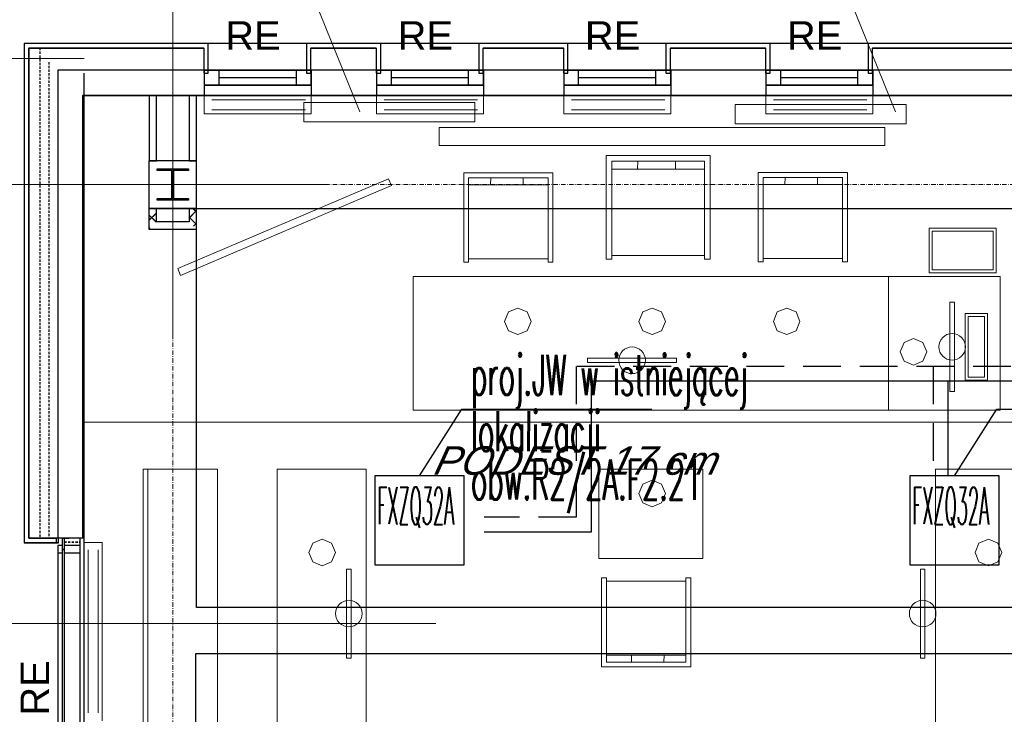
# Model space of a CAD drawing. Header units: millimetres. Extents: x -8642 to 28269, y -6609 to 3701.
# Tile 100 of 256: x -103 to 560, y -357 to 111. Entities that reach past the tile are written whole.
import ezdxf
from ezdxf.enums import TextEntityAlignment as Align

# ---------------------------------------------------------------- set-up
doc = ezdxf.new("R2010")
doc.units = ezdxf.units.MM
doc.header["$LTSCALE"] = 1000
doc.header["$MEASUREMENT"] = 0
for name, pattern in [('DASHED', [19.05, 12.7, -6.35]), ('rzut 1 pietra$0$ArchiTECH.PC 1. Line Type', [0.004, 0.003, -0.001]), ('rzut 1 pietra$0$ArchiTECH.PC 2. Line Type', [0.0025, 0.0015, -0.001]), ('rzut 1 pietra$0$ArchiTECH.PC 5. Line Type', [0.0053, 0.003, -0.001, 0.0003, -0.001]), ('rzut 1 pietra$0$ArchiTECH.PC Solid Line Type', [0]), ('SUFIT_1 PIETRO$0$ArchiTECH.PC 1. Line Type', [0.004, 0.003, -0.001]), ('SUFIT_1 PIETRO$0$ArchiTECH.PC 2. Line Type', [0.0025, 0.0015, -0.001]), ('SUFIT_1 PIETRO$0$ArchiTECH.PC Solid Line Type', [0])]:
    doc.linetypes.add(name, pattern=pattern)
doc.layers.get('0').update_dxf_attribs({"lineweight": 25})
doc.layers.get('Defpoints').update_dxf_attribs({"lineweight": 0})
for name, color, linetype, lineweight in [('_Etap_4_klimatyzator_w starej_lokalizacji', 4, 'Continuous', 30), ('_Etap_4_opis', 7, 'Continuous', 30), ('IS_ARCH', 254, 'Continuous', 18), ('IS_FREON_GAZ', 254, 'DASHED', 30), ('IS_HC_FREON_CIECZ', 254, 'Continuous', 30)]:
    doc.layers.add(name, color=color, linetype=linetype, lineweight=lineweight)
doc.layers.add('niedruk', color=254, linetype='Continuous', plot=False)
for name, color, linetype in [('SUFIT_1 PIETRO$0$ELEM KONSTRUKCJI - inwent', 254, 'Continuous'), ('SUFIT_1 PIETRO$0$INWENTARYZACJA', 254, 'Continuous'), ('SUFIT_1 PIETRO$0$Kalka 1', 254, 'Continuous'), ('SUFIT_1 PIETRO$0$TYP SUFITÓW_NOWYCH', 254, 'Continuous')]:
    doc.layers.add(name, color=color, linetype=linetype)
doc.styles.add('romans1', font='simplex.shx', dxfattribs={"width": 0.8})
doc.styles.add('rzut 1 pietra$0$ArchiTECHStyle1', font='arial.ttf', dxfattribs={"height": 0.16})
doc.styles.add('rzut 1 pietra$0$ArchiTECHStyle2', font='ariali.ttf', dxfattribs={"oblique": 15, "height": 0.16})

# ---------------------------------------------------------------- blocks, each defined once
blk = doc.blocks.new('jw_FXZQ32A')
blk.add_lwpolyline([(0, 0), (60, 0), (60, 60), (0, 60)], close=True)
at = {"color": 7, "style": 'romans1', "width": 0.35}
blk.add_text('FXZQ32A', height=25, rotation=359.91893, dxfattribs=at).set_placement((1.49, 27.37))

msp = doc.modelspace()

# ---------------------------------------------------------------- linework, layer by layer
at = {"layer": '_Etap_4_opis'}
for p, q in [((166.03, -196.08), (194.47, -151.27)), ((194.47, -151.27), (322.35, -151.27)), ((526.03, -196.08), (554.47, -151.27)), ((554.47, -151.27), (682.35, -151.27))]:
    msp.add_line(p, q, dxfattribs=at)
at = {"layer": 'Defpoints', "linetype": 'Continuous'}
for p, q in [((-0.07, 102.82), (-0.07, -102.82)), ((-0.07, 102.82), (-0.07, -102.82)), ((102.75, 0), (-102.88, 0)), ((102.75, 0), (-102.88, 0))]:
    msp.add_line(p, q, dxfattribs=at)
at = {"layer": 'IS_ARCH', "linetype": 'rzut 1 pietra$0$ArchiTECH.PC 5. Line Type'}
for p, q in [((0, 773.48), (0, -3884.07)), ((-3581.18, 0), (11755.85, 0))]:
    msp.add_line(p, q, dxfattribs=at)
at = {"layer": 'IS_ARCH', "linetype": 'rzut 1 pietra$0$ArchiTECH.PC Solid Line Type'}
for p, q in [((125.83, 49.03), (92.26, 132.24)), ((486.23, 49.03), (452.66, 132.24)), ((23.88, 95), (-100, 95)), ((-100, 95), (-100, -241)), ((-100, 95), (-100, -241)), ((23.88, 75), (23.88, 95)), ((89.88, 95), (23.88, 95)), ((89.88, 95), (23.88, 95)), ((89.88, 95), (23.88, 95)), ((89.88, 95), (89.88, 75)), ((139.88, 95), (89.88, 95)), ((139.88, 75), (139.88, 95)), ((205.88, 95), (139.88, 95)), ((205.88, 95), (139.88, 95)), ((205.88, 95), (139.88, 95)), ((205.88, 95), (205.88, 75)), ((265.88, 95), (205.88, 95)), ((265.88, 75), (265.88, 95)), ((331.88, 95), (265.88, 95)), ((331.88, 95), (265.88, 95)), ((331.88, 95), (265.88, 95)), ((331.88, 95), (331.88, 75)), ((401.88, 95), (331.88, 95)), ((401.88, 75), (401.88, 95)), ((467.88, 95), (401.88, 95)), ((467.88, 95), (401.88, 95)), ((467.88, 95), (401.88, 95)), ((467.88, 95), (467.88, 75)), ((734, 95), (467.88, 95)), ((734, 95), (467.88, 95)), ((-97, 92), (20.88, 92)), ((-97, -238), (-97, 92)), ((-97, 92), (-97, -238)), ((20.88, 92), (20.88, 75)), ((92.88, 75), (92.88, 92)), ((92.88, 92), (136.88, 92)), ((136.88, 92), (136.88, 75)), ((208.88, 75), (208.88, 92)), ((208.88, 92), (262.88, 92)), ((262.88, 92), (262.88, 75)), ((334.88, 75), (334.88, 92)), ((334.88, 92), (398.88, 92)), ((398.88, 92), (398.88, 75)), ((470.88, 75), (470.88, 92)), ((470.88, 92), (731, 92)), ((731, 92), (470.88, 92)), ((-2319.02, 84.97), (-59.63, 84.97)), ((21.13, 77.08), (-77.5, 77.08)), ((-77.5, 77.08), (-77.5, -238)), ((-77.5, 75), (-77.5, -238)), ((-77.5, 75), (-77.5, -238)), ((-60, 75), (-60, -238)), ((20.88, 75), (23.88, 75)), ((21.13, 77.08), (21.13, 67.08)), ((93.13, 77.08), (21.13, 77.08)), ((21.13, 77.08), (21.13, 77.08)), ((21.13, 77.08), (93.13, 77.08)), ((93.13, 77.08), (21.13, 77.08)), ((21.13, 77.08), (21.13, 67.08)), ((31.13, 67.08), (31.13, 77.08)), ((83.13, 67.08), (83.13, 77.08)), ((89.88, 75), (92.88, 75)), ((137.06, 77.08), (93.13, 77.08)), ((93.13, 77.08), (93.13, 67.08)), ((93.13, 77.08), (93.13, 77.08)), ((93.13, 67.08), (93.13, 77.08)), ((136.88, 75), (139.88, 75)), ((137.06, 77.08), (137.06, 67.08)), ((209.06, 77.08), (137.06, 77.08)), ((137.06, 77.08), (137.06, 77.08)), ((137.06, 77.08), (209.06, 77.08)), ((209.06, 77.08), (137.06, 77.08)), ((137.06, 77.08), (137.06, 67.08)), ((147.06, 67.08), (147.06, 77.08)), ((199.06, 67.08), (199.06, 77.08)), ((205.88, 75), (208.88, 75)), ((263.06, 77.08), (209.06, 77.08)), ((209.06, 77.08), (209.06, 67.08)), ((209.06, 77.08), (209.06, 77.08)), ((209.06, 67.08), (209.06, 77.08)), ((262.88, 75), (265.88, 75)), ((263.06, 77.08), (263.06, 67.08)), ((335.06, 77.08), (263.06, 77.08)), ((263.06, 77.08), (263.06, 77.08)), ((263.06, 77.08), (335.06, 77.08)), ((335.06, 77.08), (263.06, 77.08)), ((263.06, 77.08), (263.06, 67.08)), ((273.06, 67.08), (273.06, 77.08)), ((325.06, 67.08), (325.06, 77.08)), ((331.88, 75), (334.88, 75)), ((399.06, 77.08), (335.06, 77.08)), ((335.06, 77.08), (335.06, 67.08)), ((335.06, 77.08), (335.06, 77.08)), ((335.06, 67.08), (335.06, 77.08)), ((398.88, 75), (401.88, 75)), ((399.06, 77.08), (399.06, 67.08)), ((471.06, 77.08), (399.06, 77.08)), ((399.06, 77.08), (399.06, 77.08)), ((399.06, 77.08), (471.06, 77.08)), ((471.06, 77.08), (399.06, 77.08)), ((399.06, 77.08), (399.06, 67.08)), ((409.06, 67.08), (409.06, 77.08)), ((461.06, 67.08), (461.06, 77.08)), ((467.88, 75), (470.88, 75)), ((730.93, 77.08), (471.06, 77.08)), ((471.06, 77.08), (471.06, 67.08)), ((471.06, 77.08), (471.06, 77.08)), ((471.06, 67.08), (471.06, 77.08)), ((21.13, 67.08), (21.13, 60.08)), ((21.13, 67.08), (93.13, 67.08)), ((31.13, 72.08), (83.13, 72.08)), ((93.13, 67.08), (93.13, 60.08)), ((137.06, 67.08), (137.06, 60.08)), ((137.06, 67.08), (209.06, 67.08)), ((147.06, 72.08), (199.06, 72.08)), ((209.06, 67.08), (209.06, 60.08)), ((263.06, 67.08), (263.06, 60.08)), ((263.06, 67.08), (335.06, 67.08)), ((273.06, 72.08), (325.06, 72.08)), ((335.06, 67.08), (335.06, 60.08)), ((399.06, 67.08), (399.06, 60.08)), ((399.06, 67.08), (471.06, 67.08)), ((409.06, 72.08), (461.06, 72.08)), ((471.06, 67.08), (471.06, 60.08)), ((-60.5, 60.08), (21.13, 60.08)), ((-60.5, -238), (-60.5, 60.08)), ((-60, 60), (-59.98, -600)), ((-60, 60), (1780.36, 60)), ((-60, 60), (-60, -3574.83)), ((-59.99, 60), (-59.99, -584)), ((-11, 60), (-16, 60)), ((-16, 60), (-16, 16.08)), ((-11, 16.08), (-11, 60)), ((16, 60), (11, 60)), ((11, 60), (11, 16.08)), ((16, 16.08), (16, 60)), ((93.13, 60.08), (21.13, 60.08)), ((21.13, 60.08), (21.13, 60.08)), ((21.13, 60.08), (93.13, 60.08)), ((93.13, 60.08), (21.13, 60.08)), ((21.13, 60.08), (21.13, 47.58)), ((93.13, 60.08), (137.06, 60.08)), ((93.13, 60.08), (93.13, 60.08)), ((93.13, 47.58), (93.13, 60.08)), ((209.06, 60.08), (137.06, 60.08)), ((137.06, 60.08), (137.06, 60.08)), ((137.06, 60.08), (209.06, 60.08)), ((209.06, 60.08), (137.06, 60.08)), ((137.06, 60.08), (137.06, 47.58)), ((209.06, 60.08), (263.06, 60.08)), ((209.06, 60.08), (209.06, 60.08)), ((209.06, 47.58), (209.06, 60.08)), ((335.06, 60.08), (263.06, 60.08)), ((263.06, 60.08), (263.06, 60.08)), ((263.06, 60.08), (335.06, 60.08)), ((335.06, 60.08), (263.06, 60.08)), ((263.06, 60.08), (263.06, 47.58)), ((335.06, 60.08), (399.06, 60.08)), ((335.06, 60.08), (335.06, 60.08)), ((335.06, 47.58), (335.06, 60.08)), ((471.06, 60.08), (399.06, 60.08)), ((399.06, 60.08), (399.06, 60.08)), ((399.06, 60.08), (471.06, 60.08)), ((471.06, 60.08), (399.06, 60.08)), ((399.06, 60.08), (399.06, 47.58)), ((470.88, 60), (730, 60)), ((471.06, 60.08), (730.93, 60.08)), ((471.06, 60.08), (471.06, 60.08)), ((471.06, 47.58), (471.06, 60.08)), ((89.19, 57.07), (26.31, 57.07)), ((203.21, 55.31), (88.21, 55.31)), ((88.21, 55.31), (88.21, 42.31)), ((203.21, 55.31), (88.21, 55.31)), ((88.21, 55.31), (88.21, 42.31)), ((205.12, 57.07), (142.24, 57.07)), ((203.21, 42.31), (203.21, 55.31)), ((203.21, 42.31), (203.21, 55.31)), ((331.12, 57.07), (268.24, 57.07)), ((493.44, 54), (378.44, 54)), ((378.44, 54), (378.44, 41)), ((493.44, 54), (378.44, 54)), ((378.44, 54), (378.44, 41)), ((467.12, 57.07), (404.24, 57.07)), ((493.44, 41), (493.44, 54)), ((493.44, 41), (493.44, 54)), ((21.13, 47.58), (93.13, 47.58)), ((89.19, 50.38), (26.31, 50.38)), ((137.06, 47.58), (209.06, 47.58)), ((205.12, 50.38), (142.24, 50.38)), ((263.06, 47.58), (335.06, 47.58)), ((331.12, 50.38), (268.24, 50.38)), ((399.06, 47.58), (471.06, 47.58)), ((467.12, 50.38), (404.24, 50.38)), ((88.21, 42.31), (203.21, 42.31)), ((88.21, 42.31), (203.21, 42.31)), ((378.44, 41), (493.44, 41)), ((378.44, 41), (493.44, 41)), ((179.23, 38.39), (179.23, 26.39)), ((479.23, 38.39), (179.23, 38.39)), ((479.23, 38.39), (179.23, 38.39)), ((179.23, 38.39), (179.23, 26.39)), ((479.23, 26.39), (479.23, 38.39)), ((479.23, 26.39), (479.23, 38.39)), ((179.23, 26.39), (479.23, 26.39)), ((179.23, 26.39), (479.23, 26.39)), ((15.93, 16.08), (-16.07, 16.08)), ((-16.07, 16.08), (-16.07, -15.92)), ((-16, 16.08), (-11, 16.08)), ((11, 16.08), (16, 16.08)), ((15.93, -15.92), (15.93, 16.08)), ((15.93, 16.08), (15.93, 16.08)), ((291.72, -50.32), (291.72, 19.68)), ((291.72, 19.68), (361.72, 19.68)), ((357.9, 15.86), (295.54, 15.86)), ((295.54, 15.86), (295.54, -50.32)), ((312.84, 15.86), (312.72, 10.39)), ((338.3, 10.39), (338.3, 15.86)), ((357.9, -50.32), (357.9, 15.86)), ((361.72, 19.68), (361.72, -50.32)), ((-10.57, 10.58), (10.43, 10.58)), ((-10.57, 9.58), (-10.57, 10.58)), ((-10.57, 10.58), (-10.57, 10.58)), ((-10.57, 10.58), (10.43, 10.58)), ((-10.57, 9.58), (-10.57, 10.58)), ((-0.57, 9.58), (-10.57, 9.58)), ((-0.57, 9.58), (-10.57, 9.58)), ((-0.57, -9.42), (-0.57, 9.58)), ((-0.57, -9.42), (-0.57, 9.58)), ((10.43, 9.58), (0.43, 9.58)), ((0.43, 9.58), (0.43, -9.42)), ((10.43, 9.58), (0.43, 9.58)), ((0.43, 9.58), (0.43, -9.42)), ((10.43, 10.58), (10.43, 9.58)), ((10.43, 10.58), (10.43, 9.58)), ((195.8, -52.16), (195.8, 7.84)), ((195.8, 7.84), (255.8, 7.84)), ((255.8, 7.84), (255.8, -52.16)), ((295.41, 10.39), (357.9, 10.39)), ((393.92, -51.96), (393.92, 8.04)), ((393.92, 8.04), (453.92, 8.04)), ((453.92, 8.04), (453.92, -51.96)), ((145.2, 3.89), (3.28, -56.56)), ((145.2, 3.89), (3.28, -56.56)), ((147.16, -0.71), (145.2, 3.89)), ((147.16, -0.71), (145.2, 3.89)), ((252.52, 4.56), (199.07, 4.56)), ((199.07, 4.56), (199.07, -52.16)), ((213.9, 4.56), (213.8, -0.13)), ((235.72, -0.13), (235.72, 4.56)), ((252.52, -52.16), (252.52, 4.56)), ((397.08, 0.08), (450.65, 0.08)), ((450.65, 4.77), (397.19, 4.77)), ((397.19, 4.77), (397.19, -51.96)), ((412.03, 4.77), (411.92, 0.08)), ((433.85, 0.08), (433.85, 4.77)), ((450.65, -51.96), (450.65, 4.77)), ((5.24, -61.16), (147.16, -0.71)), ((5.24, -61.16), (147.16, -0.71)), ((198.96, -0.13), (252.52, -0.13)), ((-10.57, -10.42), (-10.57, -9.42)), ((-10.57, -9.42), (-0.57, -9.42)), ((-10.57, -10.42), (-10.57, -9.42)), ((-10.57, -9.42), (-0.57, -9.42)), ((10.43, -10.42), (-10.57, -10.42)), ((10.43, -10.42), (-10.57, -10.42)), ((0.43, -9.42), (10.43, -9.42)), ((0.43, -9.42), (10.43, -9.42)), ((10.43, -9.42), (10.43, -10.42)), ((10.43, -9.42), (10.43, -10.42)), ((-11.07, -15.92), (-16.07, -15.92)), ((-16.07, -15.92), (-16.07, -30)), ((-16.07, -15.92), (15.93, -15.92)), ((-16.07, -24.05), (-11.07, -19.05)), ((-11.07, -16.8), (-11.95, -15.92)), ((-11.07, -25), (-11.07, -15.92)), ((16, -15.92), (11, -15.92)), ((11, -15.92), (11, -25)), ((11, -22.44), (16, -17.44)), ((13.51, -15.92), (16, -18.41)), ((16, -30), (16, -15.92)), ((-11.21, -25.14), (-16.07, -20.28)), ((11, -25), (-11.07, -25)), ((16, -26.89), (11, -21.89)), ((13.96, -27.96), (16, -25.93)), ((-15.45, -29.38), (-16.07, -28.77)), ((-16.07, -30), (16, -30)), ((509.04, -29.44), (554.04, -29.44)), ((509.04, -59.44), (509.04, -29.44)), ((511.04, -31.44), (511.04, -57.44)), ((552.04, -31.44), (511.04, -31.44)), ((552.04, -57.44), (552.04, -31.44)), ((554.04, -29.44), (554.04, -59.44)), ((199.07, -52.16), (195.8, -52.16)), ((199.07, -49.98), (252.52, -49.98)), ((255.8, -52.16), (252.52, -52.16)), ((295.54, -50.32), (291.72, -50.32)), ((295.54, -47.78), (357.9, -47.78)), ((361.72, -50.32), (357.9, -50.32)), ((397.19, -51.96), (393.92, -51.96)), ((397.19, -49.78), (450.65, -49.78)), ((453.92, -51.96), (450.65, -51.96)), ((3.28, -56.56), (5.24, -61.16)), ((3.28, -56.56), (5.24, -61.16)), ((554.04, -59.44), (509.04, -59.44)), ((511.04, -57.44), (552.04, -57.44)), ((481.72, -61.86), (161.72, -61.86)), ((161.72, -61.86), (161.72, -151.86)), ((556.72, -61.86), (481.72, -61.86)), ((481.72, -61.86), (481.72, -151.86)), ((481.72, -151.86), (481.72, -61.86)), ((556.72, -151.86), (556.72, -61.86)), ((522.94, -139.26), (522.94, -79.26)), ((522.94, -79.26), (525.94, -79.26)), ((525.94, -79.26), (525.94, -139.26)), ((225.79, -85.75), (223.17, -92.08)), ((232.12, -83.13), (225.79, -85.75)), ((238.46, -85.75), (232.12, -83.13)), ((241.08, -92.08), (238.46, -85.75)), ((316.28, -85.75), (313.66, -92.08)), ((322.61, -83.13), (316.28, -85.75)), ((328.95, -85.75), (322.61, -83.13)), ((331.57, -92.08), (328.95, -85.75)), ((406.77, -85.75), (404.15, -92.08)), ((413.1, -83.13), (406.77, -85.75)), ((419.44, -85.75), (413.1, -83.13)), ((422.06, -92.08), (419.44, -85.75)), ((223.17, -92.08), (225.79, -98.42)), ((238.46, -98.42), (241.08, -92.08)), ((241.08, -92.08), (241.08, -92.08)), ((313.66, -92.08), (316.28, -98.42)), ((313.66, -92.08), (313.66, -92.08)), ((328.95, -98.42), (331.57, -92.08)), ((404.15, -92.08), (406.77, -98.42)), ((404.15, -92.08), (404.15, -92.08)), ((419.44, -98.42), (422.06, -92.08)), ((533.27, -131.76), (533.27, -86.76)), ((533.27, -86.76), (548.27, -86.76)), ((546.27, -88.76), (535.27, -88.76)), ((535.27, -88.76), (535.27, -129.76)), ((546.27, -129.76), (546.27, -88.76)), ((548.27, -86.76), (548.27, -131.76)), ((225.79, -98.42), (232.12, -101.04)), ((232.12, -101.04), (238.46, -98.42)), ((316.28, -98.42), (322.61, -101.04)), ((322.61, -101.04), (328.95, -98.42)), ((406.77, -98.42), (413.1, -101.04)), ((413.1, -101.04), (419.44, -98.42)), ((498.45, -103.69), (492.12, -106.32)), ((504.78, -106.32), (498.45, -103.69)), ((492.12, -106.32), (489.49, -112.65)), ((507.41, -112.65), (504.78, -106.32)), ((339.04, -116.8), (279.04, -116.8)), ((279.04, -116.8), (279.04, -119.8)), ((339.04, -119.8), (339.04, -116.8)), ((489.49, -112.65), (492.12, -118.98)), ((489.49, -112.65), (489.49, -112.65)), ((492.12, -118.98), (498.45, -121.61)), ((498.45, -121.61), (504.78, -118.98)), ((504.78, -118.98), (507.41, -112.65)), ((279.04, -119.8), (339.04, -119.8)), ((548.27, -131.76), (533.27, -131.76)), ((535.27, -129.76), (546.27, -129.76)), ((525.94, -139.26), (522.94, -139.26)), ((161.72, -151.86), (481.72, -151.86)), ((481.72, -151.86), (556.72, -151.86)), ((-59.99, -160), (702.63, -160)), ((-19.89, -371.65), (-19.89, -191.65)), ((-19.89, -191.65), (30.11, -191.65)), ((-16.89, -371.65), (-16.89, -191.65)), ((30.11, -191.65), (30.11, -371.65)), ((70.11, -191.65), (70.11, -371.65)), ((130.11, -191.65), (70.11, -191.65)), ((130.11, -371.65), (130.11, -191.65)), ((286.72, -191.65), (356.72, -191.65)), ((286.72, -251.65), (286.72, -191.65)), ((356.72, -191.65), (356.72, -251.65)), ((513.32, -371.65), (513.32, -191.65)), ((513.32, -191.65), (573.32, -191.65)), ((316.19, -201.65), (313.57, -207.99)), ((322.53, -199.03), (316.19, -201.65)), ((328.86, -201.65), (322.53, -199.03)), ((331.48, -207.99), (328.86, -201.65)), ((313.57, -207.99), (316.19, -214.32)), ((313.57, -207.99), (313.57, -207.99)), ((328.86, -214.32), (331.48, -207.99)), ((316.19, -214.32), (322.53, -216.95)), ((322.53, -216.95), (328.86, -214.32)), ((-76.99, -238), (-97, -238)), ((-97, -238), (-78.5, -238)), ((-78.5, -238), (-78.5, -241)), ((-60, -238), (-77.5, -238)), ((-76.99, -241), (-76.99, -238)), ((-73.19, -238.08), (-74.47, -238.08)), ((-74.47, -238.08), (-74.47, -245.48)), ((-73.19, -238.08), (-73.18, -245.48)), ((-69.91, -238.18), (-73.14, -238.19)), ((-73.14, -238.19), (-73.14, -245.48)), ((-62.5, -238), (-62.5, -1257)), ((-100, -241), (-76.99, -241)), ((-100, -241), (-78.5, -241)), ((-77.5, -243), (-77.5, -1257)), ((-74.51, -243), (-77.5, -243)), ((-77.5, -243), (-77.5, -248)), ((-74.51, -243), (-74.51, -1257)), ((-74.51, -243), (-74.51, -248)), ((-73.03, -243), (-73.03, -1257)), ((-62.5, -243), (-73.03, -243)), ((-73.03, -243), (-73.03, -248)), ((-62.5, -243), (-62.5, -248)), ((-47.49, -240.92), (-59.99, -240.92)), ((-59.99, -240.92), (-59.99, -360.92)), ((-47.49, -360.92), (-47.49, -240.92)), ((94.17, -241.37), (91.54, -247.7)), ((100.5, -238.75), (94.17, -241.37)), ((106.83, -241.37), (100.5, -238.75)), ((109.46, -247.7), (106.83, -241.37)), ((542.5, -241.37), (539.88, -247.7)), ((548.84, -238.75), (542.5, -241.37)), ((555.17, -241.37), (548.84, -238.75)), ((557.79, -247.7), (555.17, -241.37)), ((-74.51, -248), (-77.5, -248)), ((-74.47, -245.48), (-73.18, -245.48)), ((-62.5, -248), (-73.03, -248)), ((-56.97, -245.98), (-56.97, -355.73)), ((-50.28, -245.98), (-50.28, -355.73)), ((91.54, -247.7), (94.17, -254.04)), ((91.54, -247.7), (91.54, -247.7)), ((106.83, -254.04), (109.46, -247.7)), ((356.72, -251.65), (286.72, -251.65)), ((539.88, -247.7), (542.5, -254.04)), ((539.88, -247.7), (539.88, -247.7)), ((555.17, -254.04), (557.79, -247.7)), ((94.17, -254.04), (100.5, -256.66)), ((100.5, -256.66), (106.83, -254.04)), ((542.5, -254.04), (548.84, -256.66)), ((548.84, -256.66), (555.17, -254.04)), ((116.95, -258.82), (116.95, -318.82)), ((119.95, -258.82), (116.95, -258.82)), ((119.95, -318.82), (119.95, -258.82)), ((288.55, -324.7), (288.55, -264.7)), ((288.55, -264.7), (291.82, -264.7)), ((291.82, -264.7), (291.82, -321.42)), ((345.28, -321.42), (345.28, -264.7)), ((345.28, -264.7), (348.55, -264.7)), ((348.55, -264.7), (348.55, -324.7)), ((503.12, -258.82), (503.12, -318.82)), ((506.12, -258.82), (503.12, -258.82)), ((506.12, -318.82), (506.12, -258.82)), ((345.28, -266.88), (291.82, -266.88)), ((-173.95, -295.42), (176.97, -295.42)), ((345.38, -316.73), (291.82, -316.73)), ((308.62, -316.73), (308.62, -321.42)), ((330.44, -321.42), (330.55, -316.73)), ((116.95, -318.82), (119.95, -318.82)), ((291.82, -321.42), (345.28, -321.42)), ((503.12, -318.82), (506.12, -318.82)), ((348.55, -324.7), (288.55, -324.7))]:
    msp.add_line(p, q, dxfattribs=at)
at = {"layer": 'IS_ARCH', "linetype": 'rzut 1 pietra$0$ArchiTECH.PC 2. Line Type'}
for p, q in [((-89.5, 92), (-89.5, -238)), ((-83.5, 82.5), (-83.5, -238)), ((-77.5, -238), (-89.5, -238)), ((-73.03, -238.08), (-73.03, -243)), ((-73.04, -240.58), (-62.5, -240.58))]:
    msp.add_line(p, q, dxfattribs=at)
at = {"layer": 'IS_ARCH', "linetype": 'rzut 1 pietra$0$ArchiTECH.PC 1. Line Type'}
msp.add_line((-60, 60), (-59.97, -1260), dxfattribs=at)
at = {"layer": 'IS_ARCH'}
msp.add_lwpolyline([(-3581.18, 0), (0, 0), (0, 948.55)], dxfattribs=at)
at = {"layer": 'IS_ARCH', "linetype": 'rzut 1 pietra$0$ArchiTECH.PC Solid Line Type'}
for centre in [(524.44, -109.26), (309.04, -118.3), (118.45, -288.82), (504.62, -288.82)]:
    msp.add_circle(centre, 8.96, dxfattribs=at)
at = {"layer": 'IS_FREON_GAZ', "ltscale": 0.002}
for points in [[(748.89, -32.42), (792.5, -32.42), (792.5, -122.42), (271.5, -122.42), (271.5, -223.97), (209.47, -223.97)], [(511.61, -122.42), (511.61, -196.08)]]:
    msp.add_lwpolyline(points, dxfattribs=at)
at = {"layer": 'IS_HC_FREON_CIECZ', "ltscale": 0.002}
for points in [[(749.04, -43.42), (781.5, -43.42), (781.5, -132.42), (281.5, -132.42), (281.5, -233.97), (209.47, -233.97)], [(521.61, -132.42), (521.61, -196.08)]]:
    msp.add_lwpolyline(points, dxfattribs=at)
at = {"layer": 'niedruk', "linetype": 'Continuous', "lineweight": 0}
for p, q in [((0, 0), (0, 773.48)), ((-3581.18, 0), (0, 0))]:
    msp.add_line(p, q, dxfattribs=at)
at = {"layer": 'SUFIT_1 PIETRO$0$ELEM KONSTRUKCJI - inwent', "linetype": 'SUFIT_1 PIETRO$0$ArchiTECH.PC Solid Line Type'}
for p, q in [((15.93, 16), (-16.07, 16)), ((-16.07, 16), (-16.07, -16)), ((15.93, -16), (15.93, 16)), ((15.93, 16), (15.93, 16)), ((-10.57, 10.5), (10.43, 10.5)), ((-10.57, 9.5), (-10.57, 10.5)), ((-10.57, 10.5), (-10.57, 10.5)), ((-10.57, 10.5), (10.43, 10.5)), ((-10.57, 9.5), (-10.57, 10.5)), ((-0.57, 9.5), (-10.57, 9.5)), ((-0.57, 9.5), (-10.57, 9.5)), ((-0.57, -9.5), (-0.57, 9.5)), ((-0.57, -9.5), (-0.57, 9.5)), ((10.43, 9.5), (0.43, 9.5)), ((0.43, 9.5), (0.43, -9.5)), ((10.43, 9.5), (0.43, 9.5)), ((0.43, 9.5), (0.43, -9.5)), ((10.43, 10.5), (10.43, 9.5)), ((10.43, 10.5), (10.43, 9.5)), ((-10.57, -10.5), (-10.57, -9.5)), ((-10.57, -9.5), (-0.57, -9.5)), ((-10.57, -10.5), (-10.57, -9.5)), ((-10.57, -9.5), (-0.57, -9.5)), ((10.43, -10.5), (-10.57, -10.5)), ((10.43, -10.5), (-10.57, -10.5)), ((0.43, -9.5), (10.43, -9.5)), ((0.43, -9.5), (10.43, -9.5)), ((10.43, -9.5), (10.43, -10.5)), ((10.43, -9.5), (10.43, -10.5)), ((-16.07, -16), (15.93, -16))]:
    msp.add_line(p, q, dxfattribs=at)
at = {"layer": 'SUFIT_1 PIETRO$0$INWENTARYZACJA', "linetype": 'SUFIT_1 PIETRO$0$ArchiTECH.PC Solid Line Type'}
for p, q in [((23.88, 94.92), (-100, 94.92)), ((-100, 94.92), (-100, -241.08)), ((23.88, 74.92), (23.88, 94.92)), ((89.88, 94.92), (23.88, 94.92)), ((89.88, 94.92), (23.88, 94.92)), ((89.88, 94.92), (23.88, 94.92)), ((89.88, 94.92), (89.88, 74.92)), ((139.88, 94.92), (89.88, 94.92)), ((139.88, 74.92), (139.88, 94.92)), ((205.88, 94.92), (139.88, 94.92)), ((205.88, 94.92), (139.88, 94.92)), ((205.88, 94.92), (139.88, 94.92)), ((205.88, 94.92), (205.88, 74.92)), ((265.88, 94.92), (205.88, 94.92)), ((265.88, 74.92), (265.88, 94.92)), ((331.88, 94.92), (265.88, 94.92)), ((331.88, 94.92), (265.88, 94.92)), ((331.88, 94.92), (265.88, 94.92)), ((331.88, 94.92), (331.88, 74.92)), ((401.88, 94.92), (331.88, 94.92)), ((401.88, 74.92), (401.88, 94.92)), ((467.88, 94.92), (401.88, 94.92)), ((467.88, 94.92), (401.88, 94.92)), ((467.88, 94.92), (401.88, 94.92)), ((467.88, 94.92), (467.88, 74.92)), ((-97, 91.92), (20.88, 91.92)), ((-97, -238.08), (-97, 91.92)), ((20.88, 91.92), (20.88, 74.92)), ((92.88, 74.92), (92.88, 91.92)), ((92.88, 91.92), (136.88, 91.92)), ((136.88, 91.92), (136.88, 74.92)), ((208.88, 74.92), (208.88, 91.92)), ((208.88, 91.92), (262.88, 91.92)), ((262.88, 91.92), (262.88, 74.92)), ((334.88, 74.92), (334.88, 91.92)), ((334.88, 91.92), (398.88, 91.92)), ((398.88, 91.92), (398.88, 74.92)), ((470.88, 74.92), (470.88, 91.92)), ((21.13, 77), (-77.5, 77)), ((-77.5, 77), (-77.5, -238.08)), ((20.88, 74.92), (23.88, 74.92)), ((21.13, 77), (21.13, 67)), ((93.13, 77), (21.13, 77)), ((21.13, 77), (21.13, 77)), ((21.13, 77), (93.13, 77)), ((93.13, 77), (21.13, 77)), ((21.13, 77), (21.13, 67)), ((31.13, 67), (31.13, 77)), ((83.13, 67), (83.13, 77)), ((89.88, 74.92), (92.88, 74.92)), ((137.06, 77), (93.13, 77)), ((93.13, 77), (93.13, 67)), ((93.13, 77), (93.13, 77)), ((93.13, 67), (93.13, 77)), ((136.88, 74.92), (139.88, 74.92)), ((137.06, 77), (137.06, 67)), ((209.06, 77), (137.06, 77)), ((137.06, 77), (137.06, 77)), ((137.06, 77), (209.06, 77)), ((209.06, 77), (137.06, 77)), ((137.06, 77), (137.06, 67)), ((147.06, 67), (147.06, 77)), ((199.06, 67), (199.06, 77)), ((205.88, 74.92), (208.88, 74.92)), ((263.06, 77), (209.06, 77)), ((209.06, 77), (209.06, 67)), ((209.06, 77), (209.06, 77)), ((209.06, 67), (209.06, 77)), ((262.88, 74.92), (265.88, 74.92)), ((263.06, 77), (263.06, 67)), ((335.06, 77), (263.06, 77)), ((263.06, 77), (263.06, 77)), ((263.06, 77), (335.06, 77)), ((335.06, 77), (263.06, 77)), ((263.06, 77), (263.06, 67)), ((273.06, 67), (273.06, 77)), ((325.06, 67), (325.06, 77)), ((331.88, 74.92), (334.88, 74.92)), ((399.06, 77), (335.06, 77)), ((335.06, 77), (335.06, 67)), ((335.06, 77), (335.06, 77)), ((335.06, 67), (335.06, 77)), ((398.88, 74.92), (401.88, 74.92)), ((399.06, 77), (399.06, 67)), ((471.06, 77), (399.06, 77)), ((399.06, 77), (399.06, 77)), ((399.06, 77), (471.06, 77)), ((471.06, 77), (399.06, 77)), ((399.06, 77), (399.06, 67)), ((409.06, 67), (409.06, 77)), ((461.06, 67), (461.06, 77)), ((467.88, 74.92), (470.88, 74.92)), ((730.93, 77), (471.06, 77)), ((471.06, 77), (471.06, 67)), ((471.06, 77), (471.06, 77)), ((471.06, 67), (471.06, 77)), ((21.13, 67), (21.13, 60)), ((21.13, 67), (93.13, 67)), ((31.13, 72), (83.13, 72)), ((93.13, 67), (93.13, 60)), ((137.06, 67), (137.06, 60)), ((137.06, 67), (209.06, 67)), ((147.06, 72), (199.06, 72)), ((209.06, 67), (209.06, 60)), ((263.06, 67), (263.06, 60)), ((263.06, 67), (335.06, 67)), ((273.06, 72), (325.06, 72)), ((335.06, 67), (335.06, 60)), ((399.06, 67), (399.06, 60)), ((399.06, 67), (471.06, 67)), ((409.06, 72), (461.06, 72)), ((471.06, 67), (471.06, 60)), ((-60.5, 60), (21.13, 60)), ((-60.5, -238.08), (-60.5, 60)), ((-11, 59.92), (-16, 59.92)), ((-16, 59.92), (-16, 16)), ((-11, 16), (-11, 59.92)), ((16, 59.92), (11, 59.92)), ((11, 59.92), (11, 16)), ((16, 16), (16, 59.92)), ((93.13, 60), (21.13, 60)), ((21.13, 60), (21.13, 60)), ((21.13, 60), (93.13, 60)), ((93.13, 60), (137.06, 60)), ((93.13, 60), (93.13, 60)), ((209.06, 60), (137.06, 60)), ((137.06, 60), (137.06, 60)), ((137.06, 60), (209.06, 60)), ((209.06, 60), (263.06, 60)), ((209.06, 60), (209.06, 60)), ((335.06, 60), (263.06, 60)), ((263.06, 60), (263.06, 60)), ((263.06, 60), (335.06, 60)), ((335.06, 60), (399.06, 60)), ((335.06, 60), (335.06, 60)), ((471.06, 60), (399.06, 60)), ((399.06, 60), (399.06, 60)), ((399.06, 60), (471.06, 60)), ((471.06, 60), (730.93, 60)), ((471.06, 60), (471.06, 60)), ((-16, 16), (-11, 16)), ((11, 16), (16, 16)), ((-11.07, -16), (-16.07, -16)), ((-16.07, -16), (-16.07, -30.08)), ((-16.07, -24.14), (-11.07, -19.14)), ((-11.07, -16.88), (-11.95, -16)), ((-11.07, -25.08), (-11.07, -16)), ((16, -16), (11, -16)), ((11, -16), (11, -25.08)), ((11, -22.53), (16, -17.53)), ((13.51, -16), (16, -18.49)), ((16, -30.08), (16, -16)), ((-11.21, -25.22), (-16.07, -20.37)), ((11, -25.08), (-11.07, -25.08)), ((16, -26.98), (11, -21.98)), ((13.96, -28.05), (16, -26.01)), ((-15.45, -29.47), (-16.07, -28.85)), ((-16.07, -30.08), (16, -30.08)), ((-76.99, -238.08), (-97, -238.08)), ((-76.99, -241.08), (-76.99, -238.08)), ((-100, -241.08), (-76.99, -241.08))]:
    msp.add_line(p, q, dxfattribs=at)
at = {"layer": 'SUFIT_1 PIETRO$0$Kalka 1', "linetype": 'SUFIT_1 PIETRO$0$ArchiTECH.PC Solid Line Type'}
for p, q in [((-100, 94.92), (-100, -241.08)), ((734, 94.92), (467.88, 94.92)), ((734, 94.92), (467.88, 94.92)), ((-97, 91.92), (-97, -238.08)), ((470.88, 91.92), (731, 91.92)), ((731, 91.92), (470.88, 91.92)), ((-77.5, 74.92), (-77.5, -238.08)), ((-77.5, 74.92), (-77.5, -238.08)), ((-60, 74.92), (-60, -238.08)), ((-60, 59.92), (-60, -3574.92)), ((-60, 59.92), (1780.36, 59.92)), ((-60, 59.92), (-59.98, -600.08)), ((-59.99, 59.92), (-59.99, -584.08)), ((470.88, 59.92), (730, 59.92)), ((-97, -238.08), (-78.5, -238.08)), ((-78.5, -238.08), (-78.5, -241.08)), ((-60, -238.08), (-77.5, -238.08)), ((-74.47, -238.17), (-74.47, -245.57)), ((-73.19, -238.17), (-74.47, -238.17)), ((-73.19, -238.17), (-73.18, -245.57)), ((-73.14, -238.27), (-73.14, -245.57)), ((-69.91, -238.27), (-73.14, -238.27)), ((-62.5, -238.08), (-62.5, -1257.08)), ((-100, -241.08), (-78.5, -241.08)), ((-77.5, -243.08), (-77.5, -248.08)), ((-74.51, -243.08), (-77.5, -243.08)), ((-77.5, -243.08), (-77.5, -1257.08)), ((-74.51, -243.08), (-74.51, -248.08)), ((-74.51, -243.08), (-74.51, -1257.08)), ((-73.03, -243.08), (-73.03, -248.08)), ((-62.5, -243.08), (-73.03, -243.08)), ((-73.03, -243.08), (-73.03, -1257.08)), ((-62.5, -243.08), (-62.5, -248.08)), ((-74.51, -248.08), (-77.5, -248.08)), ((-74.47, -245.57), (-73.18, -245.57)), ((-62.5, -248.08), (-73.03, -248.08))]:
    msp.add_line(p, q, dxfattribs=at)
at = {"layer": 'SUFIT_1 PIETRO$0$Kalka 1', "linetype": 'SUFIT_1 PIETRO$0$ArchiTECH.PC 2. Line Type'}
for p, q in [((-89.5, 91.92), (-89.5, -238.08)), ((-83.5, 82.42), (-83.5, -238.08)), ((-77.5, -238.08), (-89.5, -238.08)), ((-73.03, -238.17), (-73.03, -243.08)), ((-73.04, -240.66), (-62.5, -240.67))]:
    msp.add_line(p, q, dxfattribs=at)
at = {"layer": 'SUFIT_1 PIETRO$0$Kalka 1', "linetype": 'SUFIT_1 PIETRO$0$ArchiTECH.PC 1. Line Type'}
msp.add_line((-60, 59.92), (-59.97, -1260.08), dxfattribs=at)
at = {"layer": 'SUFIT_1 PIETRO$0$TYP SUFITÓW_NOWYCH', "linetype": 'SUFIT_1 PIETRO$0$ArchiTECH.PC Solid Line Type'}
for p, q in [((16.03, -16.08), (704.03, -16.08)), ((16.03, -284.65), (16.03, -16.08)), ((704.03, -284.65), (16.03, -284.65)), ((15.53, -315.65), (703.93, -315.65)), ((15.53, -584.52), (15.53, -315.65))]:
    msp.add_line(p, q, dxfattribs=at)

# ---------------------------------------------------------------- block references
at = {"layer": '_Etap_4_klimatyzator_w starej_lokalizacji'}
for p in [(136.03, -256.08), (496.03, -256.08)]:
    msp.add_blockref('jw_FXZQ32A', p, dxfattribs=at)

# ---------------------------------------------------------------- texts
at = {"layer": '_Etap_4_opis', "style": 'romans1', "width": 0.5}
for s, p in [('proj.JW w istniejącej', (200.69, -141.61)), ('lokalizacji', (200.69, -179.44)), ('obw.R2/2A.F2.21', (200.69, -212.05))]:
    msp.add_text(s, height=27, rotation=359.91893, dxfattribs=at).set_placement(p)
at = {"layer": 'IS_ARCH', "style": 'rzut 1 pietra$0$ArchiTECHStyle1'}
for p in [(35.3, 85.03), (151.3, 85.03), (277.3, 85.03), (413.3, 85.03)]:
    msp.add_text('RE', height=19.2, dxfattribs=at).set_placement(p, align=Align.BOTTOM_LEFT)
at = {"layer": 'IS_ARCH', "style": 'rzut 1 pietra$0$ArchiTECHStyle2', "oblique": 15}
msp.add_text('PODEST 17 cm', height=19.2, dxfattribs=at).set_placement((175.02, -201.14), align=Align.BOTTOM_LEFT)
at = {"layer": 'IS_ARCH', "style": 'rzut 1 pietra$0$ArchiTECHStyle1'}
msp.add_text('RE', height=19.2, rotation=90, dxfattribs=at).set_placement((-77.5, -357.5), align=Align.BOTTOM_LEFT)

doc.saveas('drawing.dxf')
